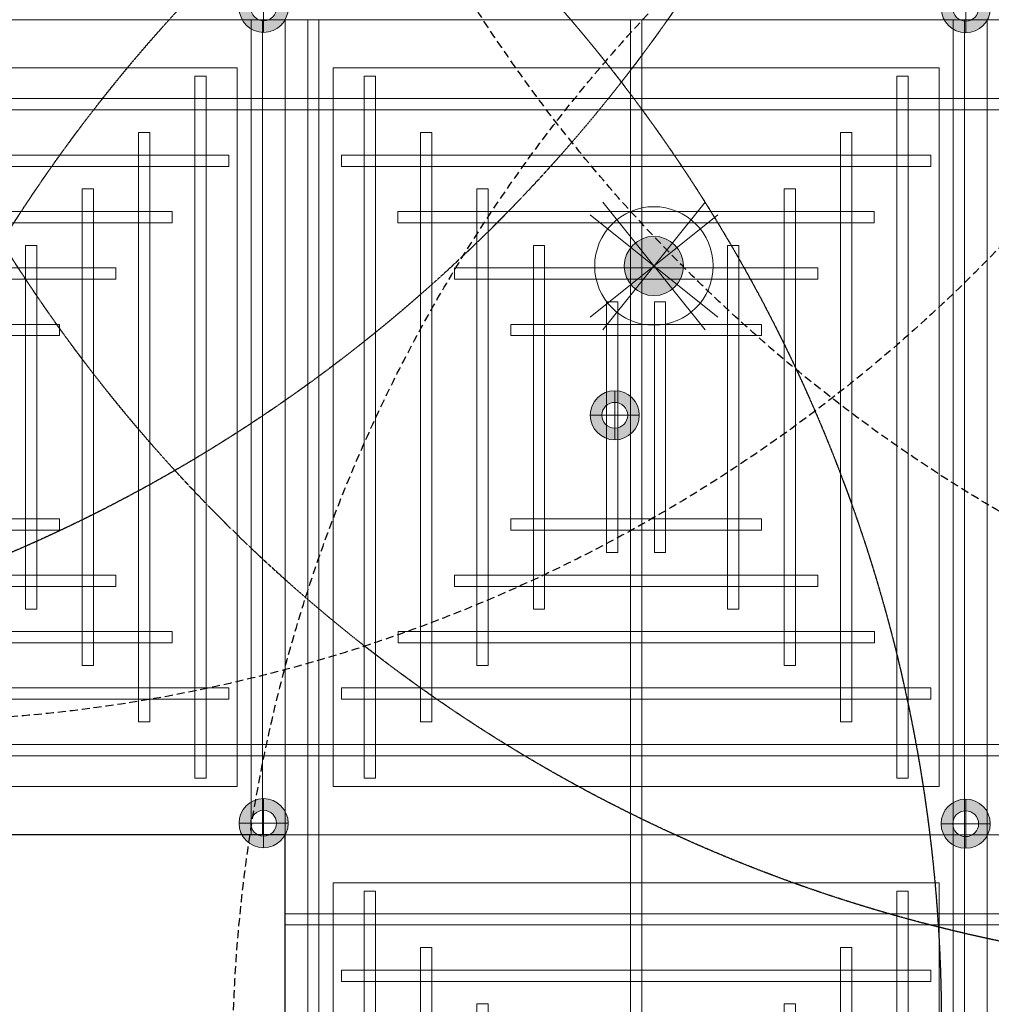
# Model space of a CAD drawing. Header units: millimetres. Extents: x -2073 to 35483, y -49920 to 11085.
# Tile 19 of 70: x 1428 to 2967, y -38350 to -36791. Entities that reach past the tile are written whole.
import ezdxf

# ---------------------------------------------------------------- set-up
doc = ezdxf.new("R2010")
doc.units = ezdxf.units.MM
doc.linetypes.add('DASHED', pattern=[19.05, 12.7, -6.35])
doc.linetypes.add('HIDDEN', pattern=[0.375, 0.25, -0.125])
for name, color, linetype, lineweight in [('Ceiling', 14, 'Continuous', 9), ('E Celing Lighting', 5, 'DASHED', 5), ('Lighting (Ceiling)', 160, 'Continuous', 15)]:
    doc.layers.add(name, color=color, linetype=linetype, lineweight=lineweight)
for name, color, linetype, true_color in [('FIRE-SPKLR-EQP-MPA-12SM-C', 2, 'HIDDEN', 0xffff00), ('RCP LAYOUT', 9, 'Continuous', 0x808080), ('UPRIGHT SPRINKLER EQP', 1, 'Continuous', 0xff0000)]:
    doc.layers.add(name, color=color, linetype=linetype, true_color=true_color)
doc.layers.add('PENDENT SPRINKLER', color=7, linetype='Continuous')

# ---------------------------------------------------------------- blocks, each defined once
blk = doc.blocks.new('SPKLR-EQP-PENDENT-68C')
at = {"layer": 'FIRE-SPKLR-EQP-MPA-12SM-C'}
blk.add_circle((0, 0), 2450, dxfattribs=at)
blk = doc.blocks.new('UPRIGHT SPRINKLER')
at = {"layer": 'FIRE-SPKLR-EQP-MPA-12SM-C', "linetype": 'DASHED'}
blk.add_circle((0, 0), 2450, dxfattribs=at)
blk = doc.blocks.new('ljbsdinfpn')
at = {"layer": 'Lighting (Ceiling)', "true_color": 0x808080}
h = blk.add_hatch(color=8, dxfattribs=at)
h.dxf.hatch_style = 1
edge = h.paths.add_edge_path()
edge.add_arc((-23157.713, -1088.484), 1.848, 0, 360)
h = blk.add_hatch(color=8, dxfattribs=at)
h.dxf.hatch_style = 1
edge = h.paths.add_edge_path()
edge.add_arc((-23157.713, -1088.484), 1.848, 0, 360)
at = {"layer": 'Lighting (Ceiling)', "color": 8, "true_color": 0x808080, "elevation": 0.002}
for points in [[(-23160.911, -1084.504), (-23154.515, -1092.464)], [(-23154.515, -1084.504), (-23160.911, -1092.464)], [(-23153.733, -1085.286), (-23161.693, -1091.682)], [(-23153.733, -1091.682), (-23161.693, -1085.286)]]:
    blk.add_lwpolyline(points, dxfattribs=at)
at = {"layer": 'Lighting (Ceiling)', "color": 8, "true_color": 0x808080}
for radius in [3.697, 3.697, 1.848, 1.848]:
    blk.add_circle((-23157.713, -1088.484, 0.002), radius, dxfattribs=at)
blk = doc.blocks.new('skievubjn')
at = {"layer": 'E Celing Lighting'}
blk.add_blockref('ljbsdinfpn', (1744216.697, -77666.424, -0.002), dxfattribs=at)
blk = doc.blocks.new('cl')
at = {"layer": 'Lighting (Ceiling)', "true_color": 0x808080}
h = blk.add_hatch(color=8, dxfattribs=at)
h.dxf.hatch_style = 1
h.paths.add_polyline_path([(1.533, 0.03, 1), (-1.533, 0.03, 1)])
h.paths.add_polyline_path([(-0.806, 0.03, -1), (0.806, 0.03, -1)], flags=16)
at = {"layer": 'Lighting (Ceiling)', "color": 8, "true_color": 0x808080}
for p, q in [((0, 1.562), (0, -1.503)), ((-1.533, 0.03), (1.533, 0.03))]:
    blk.add_line(p, q, dxfattribs=at)
for radius in [1.533, 0.806]:
    blk.add_circle((0, 0.03), radius, dxfattribs=at)
blk = doc.blocks.new('iserb jk')
at = {"layer": 'E Celing Lighting'}
for p in [(1717937.866, -79904.332), (1717981.664, -79904.362), (1717959.768, -79929.744), (1717937.862, -79955.185), (1717981.66, -79955.215)]:
    blk.add_blockref('cl', p, dxfattribs=at)
blk = doc.blocks.new('ceiling inst 2')
at = {"color": 8, "lineweight": 0, "ltscale": 0.25, "true_color": 0x808080}
for points in [[(1722740.061, -79108.617), (1722783.851, -79108.617), (1722783.851, -79057.793), (1722740.061, -79057.793)], [(1722743.061, -79105.617), (1722780.851, -79105.617), (1722780.851, -79060.793), (1722743.061, -79060.793)]]:
    blk.add_lwpolyline(points, close=True, dxfattribs=at)
at = {"layer": 'Ceiling', "color": 8, "lineweight": 0, "ltscale": 0.25, "true_color": 0x808080}
for points in [[(1722741.468, -79108.617), (1722742.172, -79108.617), (1722742.172, -79057.793), (1722741.468, -79057.793)], [(1722761.604, -79108.617), (1722762.308, -79108.617), (1722762.308, -79057.793), (1722761.604, -79057.793)], [(1722782.444, -79108.617), (1722781.74, -79108.617), (1722781.74, -79057.793), (1722782.444, -79057.793)], [(1722744.986, -79105.098), (1722745.69, -79105.098), (1722745.69, -79061.312), (1722744.986, -79061.312)], [(1722778.222, -79105.098), (1722778.926, -79105.098), (1722778.926, -79061.312), (1722778.222, -79061.312)], [(1722783.851, -79063.423), (1722740.061, -79063.423), (1722740.061, -79062.719), (1722783.851, -79062.719)], [(1722748.505, -79101.58), (1722749.208, -79101.58), (1722749.208, -79064.83), (1722748.505, -79064.83)], [(1722774.704, -79101.58), (1722775.407, -79101.58), (1722775.407, -79064.83), (1722774.704, -79064.83)], [(1722780.333, -79066.237), (1722780.333, -79066.941), (1722743.583, -79066.941), (1722743.583, -79066.237)], [(1722752.023, -79098.062), (1722752.726, -79098.062), (1722752.726, -79068.348), (1722752.023, -79068.348)], [(1722771.186, -79098.062), (1722771.889, -79098.062), (1722771.889, -79068.348), (1722771.186, -79068.348)], [(1722776.817, -79069.755), (1722776.817, -79070.459), (1722747.103, -79070.459), (1722747.103, -79069.755)], [(1722756.248, -79094.544), (1722755.545, -79094.544), (1722755.545, -79071.866), (1722756.248, -79071.866)], [(1722767.667, -79094.544), (1722768.371, -79094.544), (1722768.371, -79071.866), (1722767.667, -79071.866)], [(1722773.297, -79073.274), (1722773.297, -79073.977), (1722750.619, -79073.977), (1722750.619, -79073.274)], [(1722760.822, -79091.026), (1722760.118, -79091.026), (1722760.118, -79075.385), (1722760.822, -79075.385)], [(1722763.094, -79091.026), (1722763.797, -79091.026), (1722763.797, -79075.385), (1722763.094, -79075.385)], [(1722769.778, -79076.792), (1722769.778, -79077.496), (1722754.137, -79077.496), (1722754.137, -79076.792)], [(1722769.778, -79089.618), (1722769.778, -79088.915), (1722754.137, -79088.915), (1722754.137, -79089.618)], [(1722773.297, -79093.136), (1722773.297, -79092.433), (1722750.619, -79092.433), (1722750.619, -79093.136)], [(1722776.815, -79096.655), (1722776.815, -79095.951), (1722747.101, -79095.951), (1722747.101, -79096.655)], [(1722780.333, -79100.173), (1722780.333, -79099.469), (1722743.583, -79099.469), (1722743.583, -79100.173)], [(1722783.851, -79102.988), (1722740.061, -79102.988), (1722740.061, -79103.691), (1722783.851, -79103.691)]]:
    blk.add_lwpolyline(points, close=True, dxfattribs=at)
blk = doc.blocks.new('grid 2')
at = {"color": 8, "ltscale": 0.25, "true_color": 0x808080}
blk.add_lwpolyline([(1721746.244, -78535.543), (1721746.244, -78738.836), (1721658.663, -78738.836), (1721658.663, -78992.952), (1721877.616, -78992.952), (1721877.616, -79196.245), (1721527.292, -79196.245), (1721527.292, -79145.422), (1721483.502, -79145.422), (1721483.502, -78942.129), (1721527.292, -78942.129), (1721527.292, -78789.659), (1721483.502, -78789.659), (1721483.502, -78535.543)], close=True, dxfattribs=at)
at = {"color": 8, "true_color": 0x808080, "rotation": 180}
for p in [(3444267.353, -157847.453), (3444354.934, -157847.453)]:
    blk.add_blockref('ceiling inst 2', p, dxfattribs=at)
at = {"color": 8, "true_color": 0x808080, "xscale": -1, "rotation": 180}
blk.add_blockref('ceiling inst 2', (-1212.769, -157847.453), dxfattribs=at)
at = {"color": 8, "true_color": 0x808080}
blk.add_blockref('ceiling inst 2', (-1212.769, 268.134), dxfattribs=at)
at = {"color": 8, "true_color": 0x808080, "xscale": -1}
blk.add_blockref('ceiling inst 2', (3444354.934, 268.134), dxfattribs=at)
blk = doc.blocks.new('IRISH HOUSE-RCP LAYOUT')
at = {"xscale": 25.4, "yscale": 25.4, "zscale": 25.4}
blk.add_blockref('grid 2', (-43724944.7, 2003175.6), dxfattribs=at)
at = {"layer": 'E Celing Lighting', "color": 8, "true_color": 0x808080, "xscale": 25.4, "yscale": 25.4, "zscale": 25.4}
for name, p in [('iserb jk', (-43633807.3, 2032797.3)), ('skievubjn', (-43712465.3, 2003193.7))]:
    blk.add_blockref(name, p, dxfattribs=at)

msp = doc.modelspace()

# ---------------------------------------------------------------- block references
at = {"layer": 'PENDENT SPRINKLER'}
for p in [(450, -35382), (3482.1, -35851.7), (438.3, -38382.4), (3482.3, -38433.9)]:
    msp.add_blockref('SPKLR-EQP-PENDENT-68C', p, dxfattribs=at)
at = {"layer": 'RCP LAYOUT'}
msp.add_blockref('IRISH HOUSE-RCP LAYOUT', (0, -40000), dxfattribs=at)
at = {"layer": 'UPRIGHT SPRINKLER EQP'}
for p in [(1215, -35453.1), (4215, -35453.1), (1215, -38453.1), (4215, -38453.1)]:
    msp.add_blockref('UPRIGHT SPRINKLER', p, dxfattribs=at)

doc.saveas('drawing.dxf')
